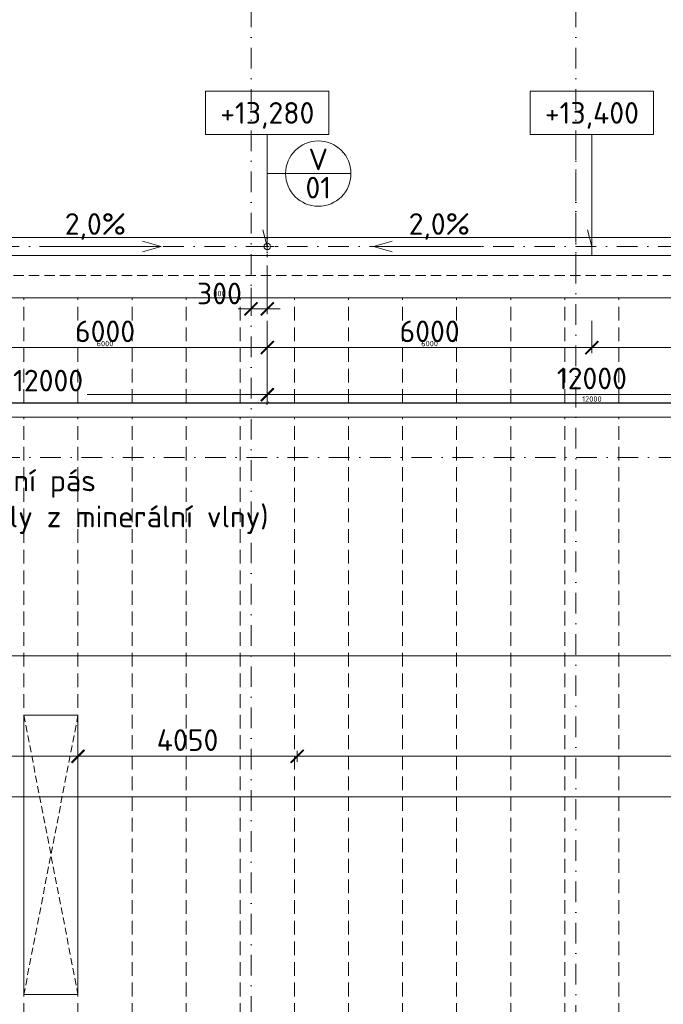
# Model space of a CAD drawing. Header units: millimetres. Extents: x -916886 to 3713765, y -2985421 to 1675785.
# Tile 140 of 256: x 110273 to 122170, y 163291 to 181491. Entities that reach past the tile are written whole.
import ezdxf
from ezdxf import colors
from ezdxf.entities.mleader import LeaderData, LeaderLine
from ezdxf.enums import TextEntityAlignment as Align
from ezdxf.math import Vec2, Vec3

# ---------------------------------------------------------------- set-up
doc = ezdxf.new("R2010")
doc.units = ezdxf.units.MM
for name, pattern in [('CENTERX2', [101.6, 63.5, -12.7, 12.7, -12.7]), ('DASHDOT', [25.4, 12.7, -6.35, 0, -6.35]), ('ČÁRKOVANÁ', [19.05, 12.7, -6.35])]:
    doc.linetypes.add(name, pattern=pattern)
doc.layers.get('Defpoints').update_dxf_attribs({"color": 8})
for name, color, linetype, lineweight in [('A99_N_kce-pohl', 1, 'Continuous', 9), ('A99_N_koty-200', 5, 'Continuous', 5), ('A99_N_koty-200 @ 200', 5, 'Continuous', 5), ('A99_N_koty-200 @ 50 (2)', 5, 'Continuous', 5), ('A99_N_koty-vysk', 160, 'Continuous', 9), ('A99_N_txt-popis-50 @ 200', 240, 'Continuous', 9), ('A99_N_znaceni 200', 5, 'Continuous', 5), ('A99_S_osy', 1, 'CENTERX2', 5)]:
    doc.layers.add(name, color=color, linetype=linetype, lineweight=lineweight)
doc.styles.add('A99_kota', font='isocpeur.ttf', dxfattribs={"height": 2})
doc.styles.add('A99_popis', font='isocpeur.ttf')
doc.styles.add('ad_popis 100', font='isocpeur.ttf', dxfattribs={"height": 200})
doc.dimstyles.new('A99_kota_200 new', dxfattribs={"dimscale": 200, "dimtxt": 2, "dimasz": 1.2, "dimexe": 0.5, "dimexo": 1.5, "dimgap": 0.5, "dimtad": 1, "dimdec": 0, "dimzin": 3, "dimdsep": 46, "dimtxsty": 'A99_kota', "dimblk": 'ARCHTICK', "dimcen": 2.5, "dimazin": 2, "dimtfac": 0.75, "dimtdec": 0, "dimtix": 1, "dimtmove": 2, "dimatfit": 0, "dimfxl": 0, "dimtolj": 1, "dimtzin": 0, "dimlwd": 5, "dimlwe": 5, "dimarcsym": 0})

# ---------------------------------------------------------------- blocks, each defined once
blk = doc.blocks.new('_ArchTick')
at = {"color": 0, "linetype": 'ByBlock', "const_width": 0.15}
blk.add_lwpolyline([(-0.5, -0.5), (0.5, 0.5)], dxfattribs=at)
blk = doc.blocks.new('*D3735')
at = {"layer": 'A99_N_koty-200', "color": 0, "linetype": 'Continuous', "lineweight": 5, "transparency": 16777216}
for p, q in [((114850, 176947.5), (114850, 176047.5)), ((114550, 176535), (114550, 176047.5)), ((114550, 176147.5), (114310, 176147.5)), ((114550, 176147.5), (114850, 176147.5)), ((114850, 176147.5), (115090, 176147.5))]:
    blk.add_line(p, q, dxfattribs=at)
at = {"layer": 'Defpoints', "color": 0, "linetype": 'Continuous', "lineweight": 0, "transparency": 16777216}
for p in [(114850, 177300), (114550, 176835), (114850, 176147.5)]:
    blk.add_point(p, dxfattribs=at)
at = {"layer": 'A99_N_koty-200', "color": 0, "linetype": 'Continuous', "lineweight": 5, "transparency": 16777216, "xscale": 240, "yscale": 240, "zscale": 240}
blk.add_blockref('_ArchTick', (114550, 176147.5), dxfattribs=at)
at = {"layer": 'A99_N_koty-200', "color": 0, "linetype": 'Continuous', "lineweight": 5, "transparency": 16777216, "xscale": 240, "yscale": 240, "zscale": 240, "rotation": 180}
blk.add_blockref('_ArchTick', (114850, 176147.5), dxfattribs=at)
at = {"layer": 'A99_N_koty-200', "color": 0, "linetype": 'Continuous', "transparency": 16777216, "insert": (113965, 176430), "char_height": 400, "attachment_point": 5, "style": 'A99_kota'}
blk.add_mtext('\\A1;300', dxfattribs=at)
blk = doc.blocks.new('*D3736')
at = {"layer": 'A99_N_koty-200', "color": 0, "linetype": 'Continuous', "lineweight": 5, "transparency": 16777216}
for p, q in [((114550, 176347.5), (114550, 176122.5)), ((114850, 176347.5), (114850, 176122.5)), ((114550, 176147.5), (114490, 176147.5)), ((114550, 176147.5), (114850, 176147.5)), ((114850, 176147.5), (114910, 176147.5))]:
    blk.add_line(p, q, dxfattribs=at)
at = {"layer": 'Defpoints', "color": 0, "linetype": 'Continuous', "lineweight": 0, "transparency": 16777216}
for p in [(114850, 177300), (114550, 176835), (114850, 176147.5)]:
    blk.add_point(p, dxfattribs=at)
at = {"layer": 'A99_N_koty-200', "color": 0, "linetype": 'Continuous', "lineweight": 5, "transparency": 16777216, "xscale": 60, "yscale": 60, "zscale": 60}
blk.add_blockref('_ArchTick', (114550, 176147.5), dxfattribs=at)
at = {"layer": 'A99_N_koty-200', "color": 0, "linetype": 'Continuous', "lineweight": 5, "transparency": 16777216, "xscale": 60, "yscale": 60, "zscale": 60, "rotation": 180}
blk.add_blockref('_ArchTick', (114850, 176147.5), dxfattribs=at)
at = {"layer": 'A99_N_koty-200', "color": 0, "linetype": 'Continuous', "transparency": 16777216, "insert": (113965, 176430), "char_height": 100, "attachment_point": 5, "style": 'A99_kota'}
blk.add_mtext('\\A1;300', dxfattribs=at)
blk = doc.blocks.new('*D3741')
at = {"layer": 'A99_N_koty-200', "color": 0, "linetype": 'Continuous', "lineweight": 5, "transparency": 16777216}
for p, q in [((102850, 175360), (102850, 174460)), ((114850, 175360), (114850, 174460)), ((102850, 174560), (110077.5, 174560)), ((114850, 174560), (111517.5, 174560))]:
    blk.add_line(p, q, dxfattribs=at)
at = {"layer": 'Defpoints', "color": 0, "linetype": 'Continuous', "lineweight": 0, "transparency": 16777216}
for p in [(102850, 177300), (114850, 176835), (114850, 174560)]:
    blk.add_point(p, dxfattribs=at)
at = {"layer": 'A99_N_koty-200', "color": 0, "linetype": 'Continuous', "lineweight": 5, "transparency": 16777216, "xscale": 240, "yscale": 240, "zscale": 240, "rotation": 180}
blk.add_blockref('_ArchTick', (102850, 174560), dxfattribs=at)
at = {"layer": 'A99_N_koty-200', "color": 0, "linetype": 'Continuous', "lineweight": 5, "transparency": 16777216, "xscale": 240, "yscale": 240, "zscale": 240}
blk.add_blockref('_ArchTick', (114850, 174560), dxfattribs=at)
at = {"layer": 'A99_N_koty-200', "color": 0, "linetype": 'Continuous', "transparency": 16777216, "insert": (110797.5, 174820), "char_height": 400, "attachment_point": 5, "style": 'A99_kota'}
blk.add_mtext('\\A1;12000', dxfattribs=at)
blk = doc.blocks.new('*D3742')
at = {"layer": 'A99_N_koty-200', "color": 0, "linetype": 'Continuous', "lineweight": 5, "transparency": 16777216}
for p, q in [((102850, 174605), (102850, 174380)), ((114850, 174605), (114850, 174380)), ((102850, 174405), (114850, 174405))]:
    blk.add_line(p, q, dxfattribs=at)
at = {"layer": 'Defpoints', "color": 0, "linetype": 'Continuous', "lineweight": 0, "transparency": 16777216}
for p in [(102850, 177300), (114850, 176835), (114850, 174405)]:
    blk.add_point(p, dxfattribs=at)
at = {"layer": 'A99_N_koty-200', "color": 0, "linetype": 'Continuous', "lineweight": 5, "transparency": 16777216, "xscale": 60, "yscale": 60, "zscale": 60, "rotation": 180}
blk.add_blockref('_ArchTick', (102850, 174405), dxfattribs=at)
at = {"layer": 'A99_N_koty-200', "color": 0, "linetype": 'Continuous', "lineweight": 5, "transparency": 16777216, "xscale": 60, "yscale": 60, "zscale": 60}
blk.add_blockref('_ArchTick', (114850, 174405), dxfattribs=at)
at = {"layer": 'A99_N_koty-200', "color": 0, "linetype": 'Continuous', "transparency": 16777216, "insert": (108850, 174480), "char_height": 100, "attachment_point": 5, "style": 'A99_kota'}
blk.add_mtext('\\A1;12000', dxfattribs=at)
blk = doc.blocks.new('*D3747')
at = {"layer": 'A99_N_koty-200', "color": 0, "linetype": 'Continuous', "lineweight": 5, "transparency": 16777216}
for p, q in [((108850, 175925), (108850, 175330)), ((114850, 175925), (114850, 175330)), ((114850, 175430), (108850, 175430))]:
    blk.add_line(p, q, dxfattribs=at)
at = {"layer": 'Defpoints', "color": 0, "linetype": 'Continuous', "lineweight": 0, "transparency": 16777216}
for p in [(108850, 176225), (114850, 176225), (108850, 175430)]:
    blk.add_point(p, dxfattribs=at)
at = {"layer": 'A99_N_koty-200', "color": 0, "linetype": 'Continuous', "lineweight": 5, "transparency": 16777216, "xscale": 240, "yscale": 240, "zscale": 240, "rotation": 180}
blk.add_blockref('_ArchTick', (108850, 175430), dxfattribs=at)
at = {"layer": 'A99_N_koty-200', "color": 0, "linetype": 'Continuous', "lineweight": 5, "transparency": 16777216, "xscale": 240, "yscale": 240, "zscale": 240}
blk.add_blockref('_ArchTick', (114850, 175430), dxfattribs=at)
at = {"layer": 'A99_N_koty-200', "color": 0, "linetype": 'Continuous', "transparency": 16777216, "insert": (111850, 175730), "char_height": 400, "attachment_point": 5, "style": 'A99_kota'}
blk.add_mtext('\\A1;6000', dxfattribs=at)
blk = doc.blocks.new('*D3748')
at = {"layer": 'A99_N_koty-200', "color": 0, "linetype": 'Continuous', "lineweight": 5, "transparency": 16777216}
for p, q in [((108850, 175630), (108850, 175405)), ((114850, 175630), (114850, 175405)), ((114850, 175430), (108850, 175430))]:
    blk.add_line(p, q, dxfattribs=at)
at = {"layer": 'Defpoints', "color": 0, "linetype": 'Continuous', "lineweight": 0, "transparency": 16777216}
for p in [(108850, 176225), (114850, 176225), (108850, 175430)]:
    blk.add_point(p, dxfattribs=at)
at = {"layer": 'A99_N_koty-200', "color": 0, "linetype": 'Continuous', "lineweight": 5, "transparency": 16777216, "xscale": 60, "yscale": 60, "zscale": 60, "rotation": 180}
blk.add_blockref('_ArchTick', (108850, 175430), dxfattribs=at)
at = {"layer": 'A99_N_koty-200', "color": 0, "linetype": 'Continuous', "lineweight": 5, "transparency": 16777216, "xscale": 60, "yscale": 60, "zscale": 60}
blk.add_blockref('_ArchTick', (114850, 175430), dxfattribs=at)
at = {"layer": 'A99_N_koty-200', "color": 0, "linetype": 'Continuous', "transparency": 16777216, "insert": (111850, 175505), "char_height": 100, "attachment_point": 5, "style": 'A99_kota'}
blk.add_mtext('\\A1;6000', dxfattribs=at)
blk = doc.blocks.new('*U62')
at = {"color": 0, "linetype": 'ByBlock'}
for p, q in [((5.7, -4), (5.7, -14.35)), ((5.7, -14.35), (5.286, -12.805))]:
    blk.add_line(p, q, dxfattribs=at)
blk.add_lwpolyline([(0, -4), (11.4, -4), (11.4, 0), (0, 0)], close=True, dxfattribs=at)
at = {"color": 0, "linetype": 'ByBlock', "style": 'A99_kota'}
for tag, p in [('VYSKA', (5.7, -2.241)), ('VYSKA_POPIS1', (5.7, -6.041)), ('VYSKA_POPIS2', (5.9, -9.541)), ('VYSKA_POPIS3', (5.9, -13.041))]:
    blk.add_attdef(tag, text='', height=2, dxfattribs=at).set_placement(p, align=Align.MIDDLE)
blk = doc.blocks.new('*D3792')
at = {"layer": 'A99_N_koty-200', "color": 0, "linetype": 'Continuous', "lineweight": 5, "transparency": 16777216}
for p, q in [((114850, 175360), (114850, 174460)), ((126850, 175360), (126850, 174460)), ((114850, 174560), (126850, 174560))]:
    blk.add_line(p, q, dxfattribs=at)
at = {"layer": 'Defpoints', "color": 0, "linetype": 'Continuous', "lineweight": 0, "transparency": 16777216}
for p in [(114850, 176835), (126850, 176835), (126850, 174560)]:
    blk.add_point(p, dxfattribs=at)
at = {"layer": 'A99_N_koty-200', "color": 0, "linetype": 'Continuous', "lineweight": 5, "transparency": 16777216, "xscale": 240, "yscale": 240, "zscale": 240, "rotation": 180}
blk.add_blockref('_ArchTick', (114850, 174560), dxfattribs=at)
at = {"layer": 'A99_N_koty-200', "color": 0, "linetype": 'Continuous', "lineweight": 5, "transparency": 16777216, "xscale": 240, "yscale": 240, "zscale": 240}
blk.add_blockref('_ArchTick', (126850, 174560), dxfattribs=at)
at = {"layer": 'A99_N_koty-200', "color": 0, "linetype": 'Continuous', "transparency": 16777216, "insert": (120850, 174860), "char_height": 400, "attachment_point": 5, "style": 'A99_kota'}
blk.add_mtext('\\A1;12000', dxfattribs=at)
blk = doc.blocks.new('*D3793')
at = {"layer": 'A99_N_koty-200', "color": 0, "linetype": 'Continuous', "lineweight": 5, "transparency": 16777216}
for p, q in [((114850, 174605), (114850, 174380)), ((126850, 174605), (126850, 174380)), ((114850, 174405), (126850, 174405))]:
    blk.add_line(p, q, dxfattribs=at)
at = {"layer": 'Defpoints', "color": 0, "linetype": 'Continuous', "lineweight": 0, "transparency": 16777216}
for p in [(114850, 176835), (126850, 176835), (126850, 174405)]:
    blk.add_point(p, dxfattribs=at)
at = {"layer": 'A99_N_koty-200', "color": 0, "linetype": 'Continuous', "lineweight": 5, "transparency": 16777216, "xscale": 60, "yscale": 60, "zscale": 60, "rotation": 180}
blk.add_blockref('_ArchTick', (114850, 174405), dxfattribs=at)
at = {"layer": 'A99_N_koty-200', "color": 0, "linetype": 'Continuous', "lineweight": 5, "transparency": 16777216, "xscale": 60, "yscale": 60, "zscale": 60}
blk.add_blockref('_ArchTick', (126850, 174405), dxfattribs=at)
at = {"layer": 'A99_N_koty-200', "color": 0, "linetype": 'Continuous', "transparency": 16777216, "insert": (120850, 174480), "char_height": 100, "attachment_point": 5, "style": 'A99_kota'}
blk.add_mtext('\\A1;12000', dxfattribs=at)
blk = doc.blocks.new('*D3795')
at = {"layer": 'A99_N_koty-200', "color": 0, "linetype": 'Continuous', "lineweight": 5, "transparency": 16777216}
for p, q in [((114850, 175925), (114850, 175330)), ((120850, 175925), (120850, 175330)), ((114850, 175430), (120850, 175430))]:
    blk.add_line(p, q, dxfattribs=at)
at = {"layer": 'Defpoints', "color": 0, "linetype": 'Continuous', "lineweight": 0, "transparency": 16777216}
for p in [(114850, 176225), (120850, 176225), (120850, 175430)]:
    blk.add_point(p, dxfattribs=at)
at = {"layer": 'A99_N_koty-200', "color": 0, "linetype": 'Continuous', "lineweight": 5, "transparency": 16777216, "xscale": 240, "yscale": 240, "zscale": 240, "rotation": 180}
blk.add_blockref('_ArchTick', (114850, 175430), dxfattribs=at)
at = {"layer": 'A99_N_koty-200', "color": 0, "linetype": 'Continuous', "lineweight": 5, "transparency": 16777216, "xscale": 240, "yscale": 240, "zscale": 240}
blk.add_blockref('_ArchTick', (120850, 175430), dxfattribs=at)
at = {"layer": 'A99_N_koty-200', "color": 0, "linetype": 'Continuous', "transparency": 16777216, "insert": (117850, 175730), "char_height": 400, "attachment_point": 5, "style": 'A99_kota'}
blk.add_mtext('\\A1;6000', dxfattribs=at)
blk = doc.blocks.new('*D3796')
at = {"layer": 'A99_N_koty-200', "color": 0, "linetype": 'Continuous', "lineweight": 5, "transparency": 16777216}
for p, q in [((114850, 175630), (114850, 175405)), ((120850, 175630), (120850, 175405)), ((114850, 175430), (120850, 175430))]:
    blk.add_line(p, q, dxfattribs=at)
at = {"layer": 'Defpoints', "color": 0, "linetype": 'Continuous', "lineweight": 0, "transparency": 16777216}
for p in [(114850, 176225), (120850, 176225), (120850, 175430)]:
    blk.add_point(p, dxfattribs=at)
at = {"layer": 'A99_N_koty-200', "color": 0, "linetype": 'Continuous', "lineweight": 5, "transparency": 16777216, "xscale": 60, "yscale": 60, "zscale": 60, "rotation": 180}
blk.add_blockref('_ArchTick', (114850, 175430), dxfattribs=at)
at = {"layer": 'A99_N_koty-200', "color": 0, "linetype": 'Continuous', "lineweight": 5, "transparency": 16777216, "xscale": 60, "yscale": 60, "zscale": 60}
blk.add_blockref('_ArchTick', (120850, 175430), dxfattribs=at)
at = {"layer": 'A99_N_koty-200', "color": 0, "linetype": 'Continuous', "transparency": 16777216, "insert": (117850, 175505), "char_height": 100, "attachment_point": 5, "style": 'A99_kota'}
blk.add_mtext('\\A1;6000', dxfattribs=at)
blk = doc.blocks.new('*D3798')
at = {"layer": 'A99_N_koty-200', "color": 0, "linetype": 'Continuous', "lineweight": 5, "transparency": 16777216}
for p, q in [((120850, 175925), (120850, 175330)), ((126850, 175925), (126850, 175330)), ((126850, 175430), (120850, 175430))]:
    blk.add_line(p, q, dxfattribs=at)
at = {"layer": 'Defpoints', "color": 0, "linetype": 'Continuous', "lineweight": 0, "transparency": 16777216}
for p in [(120850, 176225), (126850, 176225), (120850, 175430)]:
    blk.add_point(p, dxfattribs=at)
at = {"layer": 'A99_N_koty-200', "color": 0, "linetype": 'Continuous', "lineweight": 5, "transparency": 16777216, "xscale": 240, "yscale": 240, "zscale": 240, "rotation": 180}
blk.add_blockref('_ArchTick', (120850, 175430), dxfattribs=at)
at = {"layer": 'A99_N_koty-200', "color": 0, "linetype": 'Continuous', "lineweight": 5, "transparency": 16777216, "xscale": 240, "yscale": 240, "zscale": 240}
blk.add_blockref('_ArchTick', (126850, 175430), dxfattribs=at)
at = {"layer": 'A99_N_koty-200', "color": 0, "linetype": 'Continuous', "transparency": 16777216, "insert": (123850, 175730), "char_height": 400, "attachment_point": 5, "style": 'A99_kota'}
blk.add_mtext('\\A1;6000', dxfattribs=at)
blk = doc.blocks.new('*D3799')
at = {"layer": 'A99_N_koty-200', "color": 0, "linetype": 'Continuous', "lineweight": 5, "transparency": 16777216}
for p, q in [((120850, 175630), (120850, 175405)), ((126850, 175630), (126850, 175405)), ((126850, 175430), (120850, 175430))]:
    blk.add_line(p, q, dxfattribs=at)
at = {"layer": 'Defpoints', "color": 0, "linetype": 'Continuous', "lineweight": 0, "transparency": 16777216}
for p in [(120850, 176225), (126850, 176225), (120850, 175430)]:
    blk.add_point(p, dxfattribs=at)
at = {"layer": 'A99_N_koty-200', "color": 0, "linetype": 'Continuous', "lineweight": 5, "transparency": 16777216, "xscale": 60, "yscale": 60, "zscale": 60, "rotation": 180}
blk.add_blockref('_ArchTick', (120850, 175430), dxfattribs=at)
at = {"layer": 'A99_N_koty-200', "color": 0, "linetype": 'Continuous', "lineweight": 5, "transparency": 16777216, "xscale": 60, "yscale": 60, "zscale": 60}
blk.add_blockref('_ArchTick', (126850, 175430), dxfattribs=at)
at = {"layer": 'A99_N_koty-200', "color": 0, "linetype": 'Continuous', "transparency": 16777216, "insert": (123850, 175505), "char_height": 100, "attachment_point": 5, "style": 'A99_kota'}
blk.add_mtext('\\A1;6000', dxfattribs=at)
blk = doc.blocks.new('*D389')
at = {"layer": 'A99_N_koty-200', "color": 0, "linetype": 'Continuous', "lineweight": 5, "ltscale": 0.5, "transparency": 16777216}
for p, q in [((106350, 167875), (106350, 167975)), ((106350, 167875), (107740, 167875)), ((111350, 167875), (109940, 167875)), ((111350, 167875), (111350, 167975))]:
    blk.add_line(p, q, dxfattribs=at)
at = {"layer": 'Defpoints', "color": 0, "linetype": 'Continuous', "lineweight": 5, "ltscale": 0.5, "transparency": 16777216}
for p in [(106350, 167875), (106350, 167875), (111350, 167875)]:
    blk.add_point(p, dxfattribs=at)
at = {"layer": 'A99_N_koty-200', "color": 0, "linetype": 'Continuous', "lineweight": 5, "ltscale": 0.5, "transparency": 16777216, "xscale": 240, "yscale": 240, "zscale": 240, "rotation": 180}
blk.add_blockref('_ArchTick', (106350, 167875), dxfattribs=at)
at = {"layer": 'A99_N_koty-200', "color": 0, "linetype": 'Continuous', "lineweight": 5, "ltscale": 0.5, "transparency": 16777216, "xscale": 240, "yscale": 240, "zscale": 240}
blk.add_blockref('_ArchTick', (111350, 167875), dxfattribs=at)
at = {"layer": 'A99_N_koty-200', "color": 0, "linetype": 'Continuous', "lineweight": 5, "ltscale": 0.5, "transparency": 16777216, "insert": (108840, 168163), "char_height": 400, "attachment_point": 5, "style": 'A99_kota'}
blk.add_mtext('\\A1;5 x 1000', dxfattribs=at)
blk = doc.blocks.new('*D399')
at = {"layer": 'A99_N_koty-200', "color": 0, "linetype": 'Continuous', "lineweight": 5, "ltscale": 0.5, "transparency": 16777216}
for p, q in [((111350, 167875), (111350, 167775)), ((111350, 167875), (115400, 167875)), ((115400, 167875), (115400, 167775))]:
    blk.add_line(p, q, dxfattribs=at)
at = {"layer": 'Defpoints', "color": 0, "linetype": 'Continuous', "lineweight": 5, "ltscale": 0.5, "transparency": 16777216}
for p in [(111350, 167875), (115400, 167875), (115400, 167875)]:
    blk.add_point(p, dxfattribs=at)
at = {"layer": 'A99_N_koty-200', "color": 0, "linetype": 'Continuous', "lineweight": 5, "ltscale": 0.5, "transparency": 16777216, "xscale": 240, "yscale": 240, "zscale": 240, "rotation": 180}
blk.add_blockref('_ArchTick', (111350, 167875), dxfattribs=at)
at = {"layer": 'A99_N_koty-200', "color": 0, "linetype": 'Continuous', "lineweight": 5, "ltscale": 0.5, "transparency": 16777216, "xscale": 240, "yscale": 240, "zscale": 240}
blk.add_blockref('_ArchTick', (115400, 167875), dxfattribs=at)
at = {"layer": 'A99_N_koty-200', "color": 0, "linetype": 'Continuous', "lineweight": 5, "ltscale": 0.5, "transparency": 16777216, "insert": (113375, 168175), "char_height": 400, "attachment_point": 5, "style": 'A99_kota'}
blk.add_mtext('\\A1;4050', dxfattribs=at)
blk = doc.blocks.new('*D390')
at = {"layer": 'A99_N_koty-200', "color": 0, "linetype": 'Continuous', "lineweight": 5, "ltscale": 0.5, "transparency": 16777216}
for p, q in [((115400, 167875), (115400, 167975)), ((115400, 167875), (136280, 167875)), ((136280, 167875), (136280, 167975))]:
    blk.add_line(p, q, dxfattribs=at)
at = {"layer": 'Defpoints', "color": 0, "linetype": 'Continuous', "lineweight": 5, "ltscale": 0.5, "transparency": 16777216}
for p in [(115400, 167875), (136280, 167875), (136280, 167875)]:
    blk.add_point(p, dxfattribs=at)
at = {"layer": 'A99_N_koty-200', "color": 0, "linetype": 'Continuous', "lineweight": 5, "ltscale": 0.5, "transparency": 16777216, "xscale": 240, "yscale": 240, "zscale": 240, "rotation": 180}
blk.add_blockref('_ArchTick', (115400, 167875), dxfattribs=at)
at = {"layer": 'A99_N_koty-200', "color": 0, "linetype": 'Continuous', "lineweight": 5, "ltscale": 0.5, "transparency": 16777216, "xscale": 240, "yscale": 240, "zscale": 240}
blk.add_blockref('_ArchTick', (136280, 167875), dxfattribs=at)
at = {"layer": 'A99_N_koty-200', "color": 0, "linetype": 'Continuous', "lineweight": 5, "ltscale": 0.5, "transparency": 16777216, "insert": (125840, 168175), "char_height": 400, "attachment_point": 5, "style": 'A99_kota'}
blk.add_mtext('\\A1;20880', dxfattribs=at)
blk = doc.blocks.new('*D395')
at = {"layer": 'A99_N_koty-200', "color": 0, "linetype": 'Continuous', "lineweight": 5, "ltscale": 0.5, "transparency": 16777216}
for p, q in [((-650, 169735), (-650, 169835)), ((-650, 169735), (57610, 169735)), ((138350, 169735), (63090, 169735)), ((138350, 169735), (138350, 169635))]:
    blk.add_line(p, q, dxfattribs=at)
at = {"layer": 'Defpoints', "color": 0, "linetype": 'Continuous', "lineweight": 5, "ltscale": 0.5, "transparency": 16777216}
for p in [(138350, 169745), (138350, 169735), (-650, 169620)]:
    blk.add_point(p, dxfattribs=at)
at = {"layer": 'A99_N_koty-200', "color": 0, "linetype": 'Continuous', "lineweight": 5, "ltscale": 0.5, "transparency": 16777216, "xscale": 240, "yscale": 240, "zscale": 240, "rotation": 180}
blk.add_blockref('_ArchTick', (-650, 169735), dxfattribs=at)
at = {"layer": 'A99_N_koty-200', "color": 0, "linetype": 'Continuous', "lineweight": 5, "ltscale": 0.5, "transparency": 16777216, "xscale": 240, "yscale": 240, "zscale": 240}
blk.add_blockref('_ArchTick', (138350, 169735), dxfattribs=at)
at = {"layer": 'A99_N_koty-200', "color": 0, "linetype": 'Continuous', "lineweight": 5, "ltscale": 0.5, "transparency": 16777216, "insert": (60350, 170095), "char_height": 400, "attachment_point": 5, "style": 'A99_kota'}
blk.add_mtext('\\A1;139 panelů po 1000mm', dxfattribs=at)
blk = doc.blocks.new('*D405')
at = {"layer": 'A99_N_koty-200', "color": 0, "linetype": 'Continuous', "lineweight": 5, "ltscale": 0.5, "transparency": 16777216}
for p, q in [((105350, 167127), (105350, 167027)), ((105350, 167127), (125022, 167127)), ((138875, 167127), (126542, 167127)), ((138875, 167127), (138875, 167227))]:
    blk.add_line(p, q, dxfattribs=at)
at = {"layer": 'Defpoints', "color": 0, "linetype": 'Continuous', "lineweight": 5, "ltscale": 0.5, "transparency": 16777216}
for p in [(105350, 167127), (138875, 167127), (138875, 167127)]:
    blk.add_point(p, dxfattribs=at)
at = {"layer": 'A99_N_koty-200', "color": 0, "linetype": 'Continuous', "lineweight": 5, "ltscale": 0.5, "transparency": 16777216, "xscale": 240, "yscale": 240, "zscale": 240, "rotation": 180}
blk.add_blockref('_ArchTick', (105350, 167127), dxfattribs=at)
at = {"layer": 'A99_N_koty-200', "color": 0, "linetype": 'Continuous', "lineweight": 5, "ltscale": 0.5, "transparency": 16777216, "xscale": 240, "yscale": 240, "zscale": 240}
blk.add_blockref('_ArchTick', (138875, 167127), dxfattribs=at)
at = {"layer": 'A99_N_koty-200', "color": 0, "linetype": 'Continuous', "lineweight": 5, "ltscale": 0.5, "transparency": 16777216, "insert": (125782, 167387), "char_height": 400, "attachment_point": 5, "style": 'A99_kota'}
blk.add_mtext('\\A1;33525', dxfattribs=at)
blk = doc.blocks.new('*U20')
at = {"color": 0, "linetype": 'ByBlock'}
blk.add_line((-3.02, 0), (3.02, 0), dxfattribs=at)
blk.add_circle((0, 0), 3.02, dxfattribs=at)
at = {"color": 0, "linetype": 'ByBlock', "style": 'A99_popis'}
for tag, p in [('KATEGORIE', (0, 1.31)), ('PRVEK', (0, -1.298))]:
    blk.add_attdef(tag, text='', height=2, dxfattribs=at).set_placement(p, align=Align.MIDDLE_CENTER)
blk = doc.blocks.new('*U4929')
at = {"layer": 'A99_N_koty-200 @ 200', "linetype": 'Continuous'}
dim = blk.add_linear_dim(base=(114850, 176147.5), p1=(114550, 176835), p2=(114850, 177300), dimstyle='A99_kota_200 new', override={"dimscale": 200, "dimtix": 1, "dimtofl": 1, "dimtmove": 2, "dimatfit": 0}, dxfattribs=at)
dim.commit()
dim.dimension.update_dxf_attribs({"geometry": '*D3735', "text_midpoint": (113965, 176430), "dimtype": 128})
at = {"layer": 'A99_N_koty-200 @ 50 (2)', "linetype": 'Continuous'}
dim = blk.add_linear_dim(base=(114850, 176147.5), p1=(114550, 176835), p2=(114850, 177300), dimstyle='A99_kota_200 new', override={"dimscale": 50, "dimtix": 1, "dimtofl": 1, "dimtmove": 2, "dimatfit": 0}, dxfattribs=at)
dim.commit()
dim.dimension.update_dxf_attribs({"geometry": '*D3736', "text_midpoint": (113965, 176430), "dimtype": 128})
blk = doc.blocks.new('*U4931')
at = {"layer": 'A99_N_koty-200 @ 200', "linetype": 'Continuous'}
dim = blk.add_linear_dim(base=(114850, 174560), p1=(102850, 177300), p2=(114850, 176835), dimstyle='A99_kota_200 new', override={"dimscale": 200, "dimtix": 1, "dimtofl": 1, "dimtmove": 2, "dimatfit": 0}, dxfattribs=at)
dim.commit()
dim.dimension.update_dxf_attribs({"geometry": '*D3741', "text_midpoint": (110797.5, 174820), "dimtype": 128})
at = {"layer": 'A99_N_koty-200 @ 50 (2)', "linetype": 'Continuous'}
dim = blk.add_linear_dim(base=(114850, 174405), p1=(102850, 177300), p2=(114850, 176835), dimstyle='A99_kota_200 new', override={"dimscale": 50, "dimtix": 1, "dimtofl": 1, "dimtmove": 2, "dimatfit": 0}, dxfattribs=at)
dim.commit()
dim.dimension.update_dxf_attribs({"geometry": '*D3742', "text_midpoint": (108850, 174480)})
blk = doc.blocks.new('*U4933')
at = {"layer": 'A99_N_koty-200 @ 200', "linetype": 'Continuous'}
dim = blk.add_linear_dim(base=(108850, 175430), p1=(114850, 176225), p2=(108850, 176225), angle=180, dimstyle='A99_kota_200 new', override={"dimscale": 200, "dimtix": 1, "dimtofl": 1, "dimtmove": 2, "dimatfit": 0}, dxfattribs=at)
dim.commit()
dim.dimension.update_dxf_attribs({"geometry": '*D3747', "text_midpoint": (111850, 175730)})
at = {"layer": 'A99_N_koty-200 @ 50 (2)', "linetype": 'Continuous'}
dim = blk.add_linear_dim(base=(108850, 175430), p1=(114850, 176225), p2=(108850, 176225), angle=180, dimstyle='A99_kota_200 new', override={"dimscale": 50, "dimtix": 1, "dimtofl": 1, "dimtmove": 2, "dimatfit": 0}, dxfattribs=at)
dim.commit()
dim.dimension.update_dxf_attribs({"geometry": '*D3748', "text_midpoint": (111850, 175505)})
blk = doc.blocks.new('*U4948')
at = {"layer": 'A99_N_koty-200 @ 200', "linetype": 'Continuous'}
dim = blk.add_linear_dim(base=(126850, 174560), p1=(114850, 176835), p2=(126850, 176835), dimstyle='A99_kota_200 new', override={"dimscale": 200, "dimtix": 1, "dimtofl": 1, "dimtmove": 2, "dimatfit": 0}, dxfattribs=at)
dim.commit()
dim.dimension.update_dxf_attribs({"geometry": '*D3792', "text_midpoint": (120850, 174860)})
at = {"layer": 'A99_N_koty-200 @ 50 (2)', "linetype": 'Continuous'}
dim = blk.add_linear_dim(base=(126850, 174405), p1=(114850, 176835), p2=(126850, 176835), dimstyle='A99_kota_200 new', override={"dimscale": 50, "dimtix": 1, "dimtofl": 1, "dimtmove": 2, "dimatfit": 0}, dxfattribs=at)
dim.commit()
dim.dimension.update_dxf_attribs({"geometry": '*D3793', "text_midpoint": (120850, 174480)})
blk = doc.blocks.new('*U4949')
at = {"layer": 'A99_N_koty-200 @ 200', "linetype": 'Continuous'}
dim = blk.add_linear_dim(base=(120850, 175430), p1=(114850, 176225), p2=(120850, 176225), dimstyle='A99_kota_200 new', override={"dimscale": 200, "dimtix": 1, "dimtofl": 1, "dimtmove": 2, "dimatfit": 0}, dxfattribs=at)
dim.commit()
dim.dimension.update_dxf_attribs({"geometry": '*D3795', "text_midpoint": (117850, 175730)})
at = {"layer": 'A99_N_koty-200 @ 50 (2)', "linetype": 'Continuous'}
dim = blk.add_linear_dim(base=(120850, 175430), p1=(114850, 176225), p2=(120850, 176225), dimstyle='A99_kota_200 new', override={"dimscale": 50, "dimtix": 1, "dimtofl": 1, "dimtmove": 2, "dimatfit": 0}, dxfattribs=at)
dim.commit()
dim.dimension.update_dxf_attribs({"geometry": '*D3796', "text_midpoint": (117850, 175505)})
blk = doc.blocks.new('*U4950')
at = {"layer": 'A99_N_koty-200 @ 200', "linetype": 'Continuous'}
dim = blk.add_linear_dim(base=(120850, 175430), p1=(126850, 176225), p2=(120850, 176225), angle=180, dimstyle='A99_kota_200 new', override={"dimscale": 200, "dimtix": 1, "dimtofl": 1, "dimtmove": 2, "dimatfit": 0}, dxfattribs=at)
dim.commit()
dim.dimension.update_dxf_attribs({"geometry": '*D3798', "text_midpoint": (123850, 175730)})
at = {"layer": 'A99_N_koty-200 @ 50 (2)', "linetype": 'Continuous'}
dim = blk.add_linear_dim(base=(120850, 175430), p1=(126850, 176225), p2=(120850, 176225), angle=180, dimstyle='A99_kota_200 new', override={"dimscale": 50, "dimtix": 1, "dimtofl": 1, "dimtmove": 2, "dimatfit": 0}, dxfattribs=at)
dim.commit()
dim.dimension.update_dxf_attribs({"geometry": '*D3799', "text_midpoint": (123850, 175505)})

msp = doc.modelspace()

# ---------------------------------------------------------------- linework, layer by layer
at = {"layer": 'A99_N_kce-pohl', "linetype": 'ČÁRKOVANÁ', "lineweight": 9, "ltscale": 15}
msp.add_line((5860, 176760), (150690, 176760), dxfattribs=at)
at = {"layer": 'A99_N_kce-pohl', "linetype": 'Continuous', "ltscale": 25}
msp.add_lwpolyline([(150690, 177135), (150690, 177465), (6000, 177465), (6000, 177135)], close=True, dxfattribs=at)
at = {"layer": 'A99_N_kce-pohl', "linetype": 'DASHDOT', "lineweight": 5, "ltscale": 5}
for points in [[(114850, 177100), (114850, 177500)], [(114650, 177300), (115050, 177300)]]:
    msp.add_lwpolyline(points, dxfattribs=at)
at = {"layer": 'A99_N_kce-pohl', "linetype": 'Continuous', "ltscale": 25}
msp.add_lwpolyline([(120850, 177135), (120850, 177465)], dxfattribs=at)
at = {"layer": 'A99_N_kce-pohl', "linetype": 'Continuous', "lineweight": 9, "ltscale": 15}
msp.add_lwpolyline([(138875.5, 176350), (7180, 176350)], dxfattribs=at)
at = {"layer": 'A99_N_kce-pohl', "color": 30, "linetype": 'ČÁRKOVANÁ', "lineweight": 5, "ltscale": 20, "true_color": 0xff6e3d}
for points in [[(110350, 174405), (110350, 176350)], [(111350, 174405), (111350, 176350)], [(112350, 174405), (112350, 176350)], [(113350, 174405), (113350, 176350)], [(114350, 174405), (114350, 176350)], [(115350, 174405), (115350, 176350)], [(116350, 174405), (116350, 176350)], [(117350, 174405), (117350, 176350)], [(118350, 174405), (118350, 176350)], [(119350, 174405), (119350, 176350)], [(120350, 174405), (120350, 176350)], [(121350, 174405), (121350, 176350)], [(110350, 148960), (110350, 148960), (110350, 174145)], [(111350, 148960), (111350, 148960), (111350, 174145)], [(112350, 148960), (112350, 148960), (112350, 174145)], [(113350, 148960), (113350, 148960), (113350, 174145)], [(114350, 148960), (114350, 148960), (114350, 174145)], [(115350, 148960), (115350, 148960), (115350, 174145)], [(116350, 148960), (116350, 148960), (116350, 174145)], [(117350, 148960), (117350, 148960), (117350, 174145)], [(118350, 148960), (118350, 148960), (118350, 174145)], [(119350, 148960), (119350, 148960), (119350, 174145)], [(120350, 148960), (120350, 148960), (120350, 174145)], [(121350, 148960), (121350, 148960), (121350, 174145)]]:
    msp.add_lwpolyline(points, dxfattribs=at)
at = {"layer": 'A99_N_kce-pohl', "color": 1, "linetype": 'Continuous', "lineweight": 9, "ltscale": 25}
msp.add_lwpolyline([(138352.5, 174145), (138352.5, 174410), (7350, 174410), (7350, 174145)], close=True, dxfattribs=at)
at = {"layer": 'A99_N_kce-pohl', "linetype": 'Continuous', "lineweight": 9}
msp.add_lwpolyline([(110350, 168635), (111350, 168635), (111350, 163475), (110350, 163475)], close=True, dxfattribs=at)
at = {"layer": 'A99_N_kce-pohl', "linetype": 'ČÁRKOVANÁ', "lineweight": 9, "ltscale": 10}
for points in [[(111350, 168635), (110350, 163475)], [(110350, 168635), (111350, 163475)]]:
    msp.add_lwpolyline(points, dxfattribs=at)
at = {"layer": 'A99_N_kce-pohl', "linetype": 'Continuous'}
msp.add_circle((114850, 177300), 60, dxfattribs=at)
at = {"layer": 'A99_N_koty-vysk'}
for points in [[(112890, 177300), (110890, 177300)], [(112890, 177300), (112540, 177400)], [(112890, 177300), (112540, 177200)], [(116810, 177300), (117160, 177400)], [(116810, 177300), (118810, 177300)], [(116810, 177300), (117160, 177200)]]:
    msp.add_lwpolyline(points, dxfattribs=at)
at = {"layer": 'A99_N_znaceni 200'}
msp.add_lwpolyline([(115188.5, 178646.5), (114850, 178646.5)], dxfattribs=at)
at = {"layer": 'A99_S_osy', "linetype": 'DASHDOT', "lineweight": 5, "ltscale": 30}
for points in [[(114550, 264800), (114550, 146890)], [(120550, 264800), (120550, 176462.5)], [(120550, 146890), (120550, 179215)], [(177325, 177300), (4375, 177300)], [(152950, 173400), (-2660, 173400)]]:
    msp.add_lwpolyline(points, dxfattribs=at)

# ---------------------------------------------------------------- block references
at = {"layer": 'A99_N_koty-200', "color": 4, "linetype": 'Continuous', "lineweight": 0}
for name in ['*U4931', '*U4929', '*U4948', '*U4933', '*U4949', '*U4950']:
    msp.add_blockref(name, (0, 0), dxfattribs=at)
at = {"layer": 'A99_N_koty-vysk', "xscale": 200, "yscale": 200, "zscale": 200}
for p, values in [((113710, 180170), {'VYSKA': '+13,280'}), ((119710, 180170), {'VYSKA': '+13,400'})]:
    msp.add_blockref('*U62', p, dxfattribs=at).add_auto_attribs(values)
at = {"layer": 'A99_N_znaceni 200', "xscale": 200, "yscale": 200, "zscale": 200}
msp.add_blockref('*U20', (115792.5, 178646.5), dxfattribs=at).add_auto_attribs({'KATEGORIE': 'V', 'PRVEK': '01'})

# ---------------------------------------------------------------- texts
at = {"layer": 'A99_N_koty-vysk', "char_height": 400, "style": 'ad_popis 100'}
for insert, attachment_point in [((112237, 177915), 3), ((117463, 177915), 1)]:
    msp.add_mtext_dynamic_manual_height_columns('2,0%', width=673.852, gutter_width=2000, heights=[0], dxfattribs=dict(at, insert=insert, attachment_point=attachment_point))

# ---------------------------------------------------------------- dimensions: what is measured, and where the dimension line sits
at = {"layer": 'A99_N_koty-200 @ 200', "linetype": 'Continuous', "lineweight": 5, "ltscale": 0.5}
for base, p1, p2, text, picture, middle in [((138350, 169735), (-650, 169620), (138350, 169745), '139 panelů po 1000mm', '*D395', (60350, 170095)), ((106350, 167875), (111350, 167875), (106350, 167875), '5 x 1000', '*D389', (108840, 168162.5))]:
    dim = msp.add_linear_dim(base=base, p1=p1, p2=p2, text=text, dimstyle='A99_kota_200 new', override={"dimscale": 200, "dimtix": 0, "dimtofl": 1, "dimtmove": 2, "dimatfit": 0}, dxfattribs=at)
    dim.commit()
    dim.dimension.update_dxf_attribs({"geometry": picture, "text_midpoint": middle, "dimtype": 128})
for base, p1, p2, picture, middle in [((115400, 167875), (111350, 167875), (115400, 167875), '*D399', (113375, 168175)), ((136280, 167875), (115400, 167875), (136280, 167875), '*D390', (125840, 168175))]:
    dim = msp.add_linear_dim(base=base, p1=p1, p2=p2, dimstyle='A99_kota_200 new', override={"dimscale": 200, "dimtix": 0, "dimtofl": 1, "dimtmove": 2, "dimatfit": 0}, dxfattribs=at)
    dim.commit()
    dim.dimension.update_dxf_attribs({"geometry": picture, "text_midpoint": middle})
dim = msp.add_linear_dim(base=(138875, 167127.5), p1=(105350, 167127.5), p2=(138875, 167127.5), dimstyle='A99_kota_200 new', override={"dimscale": 200, "dimtix": 0, "dimtofl": 1, "dimtmove": 2, "dimatfit": 0}, dxfattribs=at)
dim.commit()
dim.dimension.update_dxf_attribs({"geometry": '*D405', "text_midpoint": (125782.5, 167387.5), "dimtype": 128})

# ---------------------------------------------------------------- leaders
at = {"layer": 'A99_N_txt-popis-50 @ 200', "lineweight": 9}
ml = msp.add_multileader_mtext('Standard', dxfattribs=at)
ml.set_content('\\A1;{\\C256;odvodňovací žlab se nemění,\\Pna stavbě se provede kontrola}', color=1, style='A99_popis')
ml.set_leader_properties(color=256, linetype='ByLayer', lineweight=-1)
ml.build(insert=Vec2(0, 0))
ml.multileader.update_dxf_attribs({"dogleg_length": 200, "arrow_head_size": 300, "scale": 200})
ctx = ml.context
ctx.base_point, ctx.scale, ctx.char_height, ctx.arrow_head_size, ctx.landing_gap_size, ctx.plane_origin = Vec3(26627.5, 172915), 200, 400, 300, 1000, Vec3(26075, 165489.2)
notes = []
notes.append((ctx, [(0, (1, 1, 0), (25827.5, 172915), (1, 0), 800, [(0, [(25830, 174410)], 0, [])])]))
ctx.mtext.insert, ctx.mtext.width, ctx.mtext.defined_height, ctx.mtext.flow_direction = Vec3(27627.5, 173175), 7914.793, 1247.5, 5
ml = msp.add_multileader_mtext('Standard', dxfattribs=at)
ml.set_content('\\A1;{\\C256;odvodňovací žlab se nemění,\\Pna stavbě se provede kontrola}', color=1, style='A99_popis')
ml.set_leader_properties(color=256, linetype='ByLayer', lineweight=-1)
ml.build(insert=Vec2(0, 0))
ml.multileader.update_dxf_attribs({"dogleg_length": 200, "arrow_head_size": 300, "scale": 200})
ctx = ml.context
ctx.base_point, ctx.scale, ctx.char_height, ctx.arrow_head_size, ctx.landing_gap_size, ctx.plane_origin = Vec3(81607.5, 172915), 200, 400, 300, 1000, Vec3(81055, 165489.2)
notes.append((ctx, [(0, (1, 1, 0), (80807.5, 172915), (1, 0), 800, [(0, [(80810, 174410)], 0, [])])]))
ctx.mtext.insert, ctx.mtext.width, ctx.mtext.defined_height, ctx.mtext.flow_direction = Vec3(82607.5, 173175), 7914.793, 1247.5, 5
ml = msp.add_multileader_mtext('Standard', dxfattribs=at)
ml.set_content('\\A1;{\\C256;požární pás\\P(panely z minerální vlny)}', color=1, style='A99_popis')
ml.set_leader_properties(color=256, linetype='ByLayer', lineweight=-1)
ml.build(insert=Vec2(0, 0))
ml.multileader.update_dxf_attribs({"dogleg_length": 200, "arrow_head_size": 300, "scale": 200})
ctx = ml.context
ctx.base_point, ctx.scale, ctx.char_height, ctx.arrow_head_size, ctx.landing_gap_size, ctx.plane_origin = Vec3(58580, 172914.2), 200, 400, 300, 1000, Vec3(57880, 164819.2)
notes.append((ctx, [(0, (1, 1, 0), (57780, 172914.2), (1, 0), 800, [(0, [(55709.2, 172914.2)], 0, [])])]))
ctx.mtext.insert, ctx.mtext.width, ctx.mtext.defined_height, ctx.mtext.flow_direction = Vec3(59580, 173174.2), 6001.817, 1247.5, 5
ml = msp.add_multileader_mtext('Standard', dxfattribs=at)
ml.set_content('\\A1;{\\C256;požární pás\\P(panely z minerální vlny)}', color=1, style='A99_popis')
ml.set_leader_properties(color=256, linetype='ByLayer', lineweight=-1)
ml.build(insert=Vec2(0, 0))
ml.multileader.update_dxf_attribs({"dogleg_length": 200, "arrow_head_size": 300, "scale": 200})
ctx = ml.context
ctx.base_point, ctx.scale, ctx.char_height, ctx.arrow_head_size, ctx.landing_gap_size, ctx.plane_origin = Vec3(107780, 172914.2), 200, 400, 300, 1000, Vec3(107080, 164819.2)
notes.append((ctx, [(0, (1, 1, 0), (106980, 172914.2), (1, 0), 800, [(0, [(104909.2, 172914.2)], 0, [])])]))
ctx.mtext.insert, ctx.mtext.width, ctx.mtext.defined_height, ctx.mtext.flow_direction = Vec3(108780, 173174.2), 6001.817, 1247.5, 5
for ctx, leaders in notes:
    for number, flags, end, landing, length, lines in leaders:
        leader = LeaderData()
        leader.index, (leader.has_last_leader_line, leader.has_dogleg_vector, leader.attachment_direction) = number, flags
        leader.last_leader_point, leader.dogleg_vector, leader.dogleg_length = Vec3(end), Vec3(landing), length
        for number, points, colour, breaks in lines:
            line = LeaderLine()
            line.index, line.vertices, line.color, line.breaks = number, Vec3.list(points), colors.encode_raw_color(colour), breaks
            leader.lines.append(line)
        ctx.leaders.append(leader)

doc.saveas('drawing.dxf')
